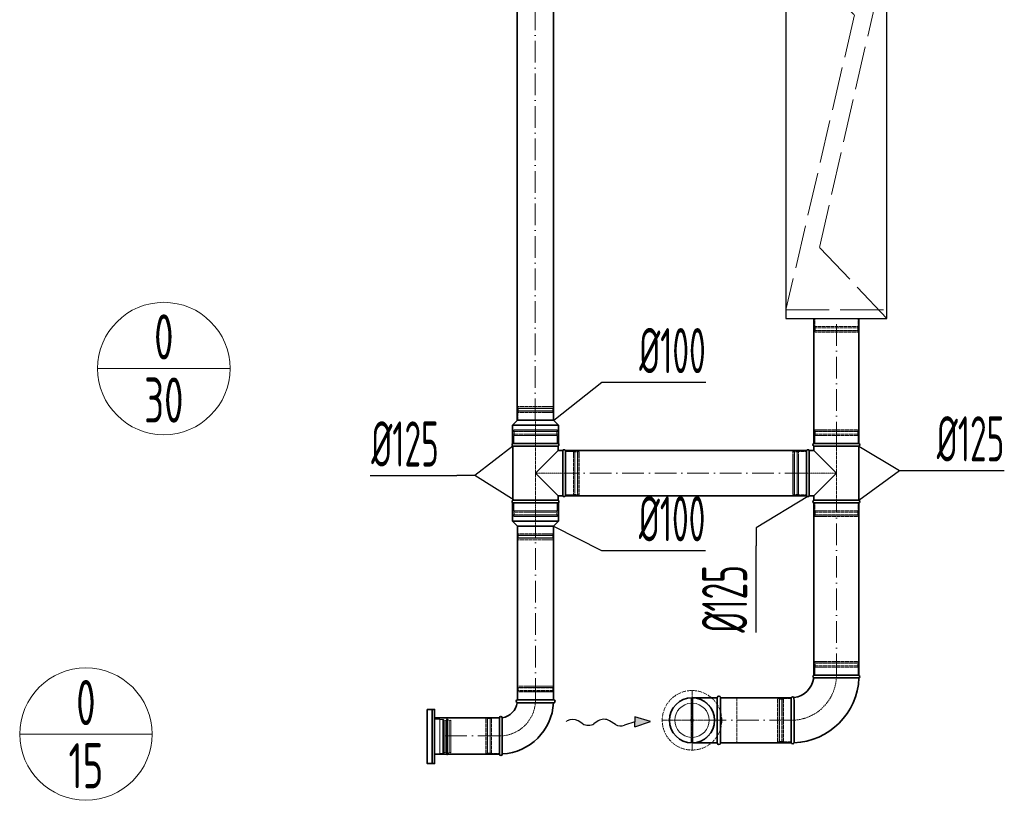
# Model space of a CAD drawing. Header units: millimetres. Extents: x -20688 to 44066, y -7315 to 67290.
# Tile 34 of 75: x 32996 to 35725, y 13188 to 15352. Entities that reach past the tile are written whole.
import ezdxf
from ezdxf.enums import TextEntityAlignment as Align

# ---------------------------------------------------------------- set-up
doc = ezdxf.new("R2010")
doc.units = ezdxf.units.MM
for name, pattern in [('ACAD_ISO02W100', [15, 12, -3]), ('ACAD_ISO10W100', [18, 12, -3, 0, -3]), ('phl_thick', [0])]:
    doc.linetypes.add(name, pattern=pattern)
for name, color, linetype, lineweight in [('VZT_05 ETA (ODVOD) - OBRYS', 6, 'Continuous', 35), ('VZT_06 ETA (ODVOD) - OSA', 6, 'ACAD_ISO10W100', 5), ('VZT_08 ETA (ODVOD) - SKRYTÉ', 6, 'ACAD_ISO02W100', 5), ('VZT_21 ZAŘÍZENÍ - OBRYS', 1, 'Continuous', 30), ('VZT_22 ZAŘÍZENÍ - DETAIL', 8, 'Continuous', 5), ('VZT_30 DISTRIBUČNÍ PRVKY - OBRYS', 1, 'Continuous', 35), ('VZT_31 DISTRIBUČNÍ PRVKY - OSA', 8, 'ACAD_ISO10W100', 5), ('VZT_32 DISTRIBUČNÍ PRVKY - DETAIL', 8, 'Continuous', 5), ('VZT_33 DISTRIBUČNÍ PRVKY - SKRYTÉ', 8, 'ACAD_ISO02W100', 5), ('VZT_50 POPIS - OBECNE', 7, 'Continuous', 13), ('VZT_52 POPIS - DISTRIBUCE', 7, 'Continuous', 5), ('VZT_60_KOTY - DIMENZE', 7, 'Continuous', 5)]:
    doc.layers.add(name, color=color, linetype=linetype, lineweight=lineweight)
doc.layers.add('VZT_07 ETA (ODVOD) - NETISK', color=8, linetype='ACAD_ISO02W100', lineweight=5, plot=False)
doc.styles.add('EVORA_125', font='isocp.shx', dxfattribs={"width": 0.6, "height": 125})
doc.styles.add('JS', font='isocp.shx', dxfattribs={"width": 0.6, "height": 125})

# ---------------------------------------------------------------- blocks, each defined once
blk = doc.blocks.new('*U38')
at = {"layer": 'VZT_31 DISTRIBUČNÍ PRVKY - OSA', "color": 0, "transparency": 16777216}
for p, q in [((0, 16.5), (0, 82.62)), ((-82.62, 0), (-16.5, 0)), ((16.5, 0), (82.62, 0)), ((0, -82.62), (0, -16.5))]:
    blk.add_line(p, q, dxfattribs=at)
at = {"layer": 'VZT_31 DISTRIBUČNÍ PRVKY - OSA', "color": 0, "linetype": 'Continuous', "transparency": 16777216}
for p, q in [((-8.25, 0), (8.25, 0)), ((0, -8.25), (0, 8.25))]:
    blk.add_line(p, q, dxfattribs=at)

msp = doc.modelspace()

# ---------------------------------------------------------------- linework, layer by layer
at = {"color": 8, "lineweight": 5}
for points in [[(34146, 13413.8), (34161, 13413.8), (34161, 13316.8), (34146, 13316.8)], [(34146, 13413.8), (34146, 13316.8)], [(34168.9, 13412.8), (34168.9, 13365.3)], [(34171.6, 13410.8), (34171.6, 13365.3)], [(34175.2, 13409.2), (34175.2, 13365.3)], [(34186.9, 13410), (34186.9, 13365.3)], [(34187.1, 13409), (34191, 13410.5), (34191, 13365.3)], [(34168.9, 13317.8), (34168.9, 13365.3)], [(34171.6, 13319.7), (34171.6, 13365.3)], [(34175.2, 13321.4), (34175.2, 13365.3)], [(34186.9, 13320.6), (34186.9, 13365.3)], [(34187.1, 13321.6), (34191, 13320.1), (34191, 13365.3)]]:
    msp.add_lwpolyline(points, dxfattribs=at)
for points in [[(34161, 13412.8), (34168.9, 13412.8, -0.291473), (34171.3, 13411.3, -0.291473)], [(34180.9, 13417.4), (34179.5, 13411.5, 0.058981), (34179.4, 13410.8), (34179.4, 13365.3)], [(34180.9, 13417.4), (34182.4, 13411.7, -0.060863), (34182.4, 13411), (34182.4, 13365.3)], [(34180.9, 13313.2), (34179.5, 13319.1, -0.058981), (34179.4, 13319.7), (34179.4, 13365.3)], [(34180.9, 13313.2), (34182.4, 13318.9, 0.060863), (34182.4, 13319.5), (34182.4, 13365.3)], [(34161, 13317.8), (34168.9, 13317.8, 0.291473), (34171.3, 13319.3, 0.291473)]]:
    msp.add_lwpolyline(points, format="xyb", dxfattribs=at)
for centre, radius, start, end in [((34174.8, 13413), 3.88, 207.4993, 276.6735), ((34181.6, 13400.9), 10.5, 59.7176, 127.8378), ((34174.8, 13317.5), 3.88, 83.3265, 152.5007), ((34181.6, 13329.6), 10.5, 232.1622, 300.2824)]:
    msp.add_arc(centre, radius, start, end, dxfattribs=at)
at = {"layer": 'VZT_05 ETA (ODVOD) - OBRYS'}
for p, q in [((34375.9, 14241.6), (34362.4, 14228.1)), ((34489.4, 14228.1), (34362.4, 14228.1)), ((34362.4, 14177.6), (34362.4, 14228.1)), ((34475.9, 14241.6), (34375.9, 14241.6)), ((34475.9, 14241.6), (34489.4, 14228.1)), ((34489.4, 14177.6), (34489.4, 14228.1)), ((34489.4, 14177.6), (34362.4, 14177.6)), ((34488.4, 14177.6), (34363.4, 14177.6)), ((34488.4, 14169.9), (34363.4, 14169.9)), ((34363.4, 14169.9), (34363.4, 14020.2)), ((34488.4, 14169.9), (34488.4, 14157.6)), ((35322.2, 14177.6), (35197.2, 14177.6)), ((35197.2, 14169.9), (35322.2, 14169.9)), ((35197.2, 14157.6), (35197.2, 14169.9)), ((35322.2, 14020.2), (35322.2, 14169.9)), ((34488.4, 14157.6), (34425.9, 14095.1)), ((34501.2, 14157.6), (34488.4, 14157.6)), ((34501.2, 14032.6), (34501.2, 14157.6)), ((34508.9, 14032.6), (34508.9, 14157.6)), ((35176.7, 14157.6), (35176.7, 14032.6)), ((35184.3, 14157.6), (35184.3, 14032.6)), ((35184.3, 14157.6), (35197.2, 14157.6)), ((35259.7, 14095.1), (35197.2, 14157.6)), ((34425.9, 14095.1), (34488.4, 14032.6)), ((35197.2, 14032.6), (35259.7, 14095.1)), ((34501.2, 14032.6), (34488.4, 14032.6)), ((34488.4, 14032.6), (34488.4, 14020.2)), ((35184.3, 14032.6), (35197.2, 14032.6)), ((35197.2, 14020.2), (35197.2, 14032.6)), ((34489.4, 14012.6), (34362.4, 14012.6)), ((34362.4, 14012.6), (34362.4, 13962.1)), ((34488.4, 14020.2), (34363.4, 14020.2)), ((34363.4, 14012.6), (34488.4, 14012.6)), ((34489.4, 14012.6), (34489.4, 13962.1)), ((35197.2, 14020.2), (35322.2, 14020.2)), ((35197.2, 14012.6), (35322.2, 14012.6)), ((34489.4, 13962.1), (34362.4, 13962.1)), ((34375.9, 13948.6), (34362.4, 13962.1)), ((34475.9, 13948.6), (34375.9, 13948.6)), ((34475.9, 13948.6), (34489.4, 13962.1)), ((35197.2, 13535.2), (35322.2, 13535.2)), ((34375.9, 13466.8), (34475.9, 13466.8)), ((34475.9, 13458.8), (34425.7, 13458.8)), ((35134.7, 13347.7), (35134.7, 13472.7)), ((34325.9, 13316.8), (34325.9, 13416.8)), ((34333.9, 13316.8), (34333.9, 13366.9))]:
    msp.add_line(p, q, dxfattribs=at)
at = {"layer": 'VZT_05 ETA (ODVOD) - OBRYS', "elevation": 0}
for points in [[(34375.3, 15881.5), (34375.3, 14241.6)], [(34475.3, 15881.5), (34475.3, 14241.6)]]:
    msp.add_lwpolyline(points, dxfattribs=at)
at = {"layer": 'VZT_05 ETA (ODVOD) - OBRYS'}
for points in [[(35197.2, 14523.4), (35197.2, 14177.6)], [(35322.2, 14523.4), (35322.2, 14177.6)], [(34508.9, 14157.6), (35176.7, 14157.6)], [(34508.9, 14032.6), (35176.7, 14032.6)], [(35197.2, 14012.6), (35197.2, 13535.2)], [(35322.2, 14012.6), (35322.2, 13535.2)], [(34375.9, 13948.6), (34375.9, 13466.8)], [(34475.9, 13948.6), (34475.9, 13466.8)], [(34929.5, 13472.7), (34859.5, 13472.7)], [(34929.5, 13472.7), (34929.5, 13347.7)], [(34938.5, 13472.7), (34938.5, 13347.7)], [(34938.5, 13472.7), (35134.7, 13472.7)], [(34146, 13416.8), (34325.9, 13416.8)], [(34929.5, 13347.7), (34859.5, 13347.7)], [(34938.5, 13347.7), (35134.7, 13347.7)], [(34146, 13316.8), (34325.9, 13316.8)]]:
    msp.add_lwpolyline(points, dxfattribs=at)
for centre, radius, start, end in [((34365, 14173.7), 4.17, 113.4678, 246.5322), ((34486.7, 14173.7), 4.17, 293.4678, 66.5322), ((35198.8, 14173.7), 4.17, 113.4678, 246.5322), ((35320.5, 14173.7), 4.17, 293.4678, 66.5322), ((34505, 14155.9), 4.17, 23.4678, 156.5322), ((35180.5, 14155.9), 4.17, 23.4678, 156.5322), ((34505, 14034.2), 4.17, 203.4678, 336.5322), ((35180.5, 14034.2), 4.17, 203.4678, 336.5322), ((34365, 14016.4), 4.17, 113.4678, 246.5322), ((34486.7, 14016.4), 4.17, 293.4678, 66.5322), ((35198.8, 14016.4), 4.17, 113.4678, 246.5322), ((35320.5, 14016.4), 4.17, 293.4678, 66.5322), ((35198.8, 13531.4), 4.17, 113.4678, 239.7019), ((35320.5, 13531.4), 4.17, 291.1072, 66.5322), ((35134.7, 13535.2), 62.5, 276.8302, 353.1698), ((35134.7, 13535.2), 187.5, 272.3607, 357.6393), ((34325.9, 13466.8), 50, 279.1478, 350.8522), ((34325.9, 13466.8), 150, 273.0572, 356.9428), ((34375.9, 13462.8), 4, 90, 260.8522), ((34475.9, 13462.8), 4, 270, 90), ((34859.5, 13410.2), 62.5, 90, 270), ((34934, 13472.7), 4.5, 0, 180), ((35138.5, 13471), 4.17, 30.2981, 156.5322), ((34329.9, 13416.8), 4, 9.1478, 180), ((34934, 13347.7), 4.5, 180, 0), ((35138.5, 13349.4), 4.17, 203.4678, 338.8928), ((34329.9, 13316.8), 4, 180, 0)]:
    msp.add_arc(centre, radius, start, end, dxfattribs=at)
for points, knots in [([(35196.7, 13527.8), (35196.7, 13527.8), (35198.3, 13527.7), (35204.4, 13527.7), (35208.9, 13527.7), (35220.3, 13527.6), (35227.1, 13527.6), (35242.1, 13527.6), (35250.2, 13527.5), (35266.6, 13527.5), (35274.7, 13527.5), (35289.9, 13527.5), (35296.8, 13527.5), (35308.6, 13527.5), (35313.3, 13527.5), (35319.9, 13527.5), (35321.8, 13527.5), (35322, 13527.5), (35322, 13527.5), (35322, 13527.5)], [0, 0, 0, 0, 24.235852, 24.235852, 48.531845, 48.531845, 73.024415, 73.024415, 97.570898, 97.570898, 122.078339, 122.078339, 146.53579, 146.53579, 170.957495, 170.957495, 195.359468, 195.359468, 197.168246, 197.168246, 197.168246, 197.168246]), ([(34375.2, 13458.8), (34375.2, 13458.8), (34376.3, 13458.8), (34380.8, 13458.8), (34384.3, 13458.8), (34393.2, 13458.8), (34398.5, 13458.8), (34410.5, 13458.8), (34416.9, 13458.8), (34424.2, 13458.8), (34425, 13458.8), (34425.7, 13458.8)], [157.874915, 157.874915, 157.874915, 157.874915, 176.103874, 176.103874, 195.460379, 195.460379, 215.101284, 215.101284, 234.82164, 234.82164, 237.034743, 237.034743, 237.034743, 237.034743]), ([(35142.1, 13473.1), (35142.1, 13473.1), (35142.1, 13473.1), (35142.1, 13472.8), (35142.1, 13472.4), (35142.1, 13471.4), (35142.1, 13470.6), (35142.2, 13467.5), (35142.2, 13464.3), (35142.2, 13455.4), (35142.2, 13449.2), (35142.3, 13435.1), (35142.3, 13427.3), (35142.3, 13411.1), (35142.4, 13402.8), (35142.4, 13387), (35142.4, 13379.5), (35142.4, 13366.3), (35142.4, 13360.7), (35142.4, 13353.8), (35142.4, 13351.6), (35142.4, 13348.6), (35142.4, 13347.8), (35142.4, 13347.8)], [197.067977, 197.067977, 197.067977, 197.067977, 201.792196, 201.792196, 209.190204, 209.190204, 218.040239, 218.040239, 237.760854, 237.760854, 262.206108, 262.206108, 286.831239, 286.831239, 311.323072, 311.323072, 335.946087, 335.946087, 360.704397, 360.704397, 377.088273, 377.088273, 394.105327, 394.105327, 394.105327, 394.105327]), ([(34333.9, 13366.9), (34333.9, 13373.3), (34333.9, 13379.6), (34333.9, 13391.7), (34333.8, 13397.3), (34333.8, 13406.8), (34333.8, 13410.6), (34333.8, 13415.8), (34333.8, 13417.3), (34333.8, 13417.4), (34333.8, 13417.4), (34333.8, 13417.4)], [78.71119, 78.71119, 78.71119, 78.71119, 97.804615, 97.804615, 117.523893, 117.523893, 137.264303, 137.264303, 156.831737, 156.831737, 157.874915, 157.874915, 157.874915, 157.874915])]:
    msp.add_open_spline(points, degree=3, knots=knots, dxfattribs=at)
at = {"layer": 'VZT_06 ETA (ODVOD) - OSA', "ltscale": 5, "elevation": 0}
msp.add_lwpolyline([(34425.3, 14241.6), (34425.3, 15881.5)], dxfattribs=at)
at = {"layer": 'VZT_06 ETA (ODVOD) - OSA', "ltscale": 5}
for points in [[(35259.7, 14177.6), (35259.7, 14523.4)], [(35176.7, 14095.1), (34508.9, 14095.1)], [(35259.7, 13535.2), (35259.7, 14012.6)], [(34425.9, 13466.8), (34425.9, 13948.6)], [(35134.7, 13410.2), (34938.5, 13410.2)], [(34325.9, 13366.8), (34146, 13366.8)]]:
    msp.add_lwpolyline(points, dxfattribs=at)
at = {"layer": 'VZT_06 ETA (ODVOD) - OSA', "ltscale": 0.3, "elevation": 0}
for points in [[(34425.9, 14177.6), (34425.9, 14241.6)], [(34425.9, 14012.6), (34425.9, 13948.6)]]:
    msp.add_lwpolyline(points, dxfattribs=at)
at = {"layer": 'VZT_06 ETA (ODVOD) - OSA', "ltscale": 0.3}
for points in [[(34508.9, 14095.1), (34425.9, 14095.1)], [(35176.7, 14095.1), (35259.7, 14095.1)], [(34859.5, 13482.7), (34859.5, 13410.2)], [(34787, 13410.2), (34859.5, 13410.2)], [(34859.5, 13410.2), (34938.5, 13410.2)], [(34859.5, 13410.2), (34859.5, 13337.7)]]:
    msp.add_lwpolyline(points, dxfattribs=at)
for points in [[(35259.7, 13535.2), (35259.7, 13535.2, -0.414214), (35134.7, 13410.2), (35134.7, 13410.2)], [(34425.9, 13466.8), (34425.9, 13466.8, -0.414214), (34325.9, 13366.8), (34325.9, 13366.8)]]:
    msp.add_lwpolyline(points, format="xyb", dxfattribs=at)
at = {"layer": 'VZT_07 ETA (ODVOD) - NETISK', "ltscale": 0.4}
for p, q in [((35199.7, 14523.4), (35199.7, 14501.4)), ((35319.7, 14523.4), (35319.7, 14501.4)), ((35320.7, 14497.9), (35198.7, 14497.9)), ((35198.7, 14497.9), (35198.7, 14497.4)), ((35320.7, 14497.4), (35198.7, 14497.4)), ((35320.7, 14490.4), (35198.7, 14490.4)), ((35198.7, 14490.4), (35198.7, 14489.9)), ((35320.7, 14489.9), (35198.7, 14489.9)), ((35319.7, 14501.4), (35199.7, 14501.4)), ((35319.7, 14489.4), (35199.7, 14489.4)), ((35199.7, 14489.4), (35199.7, 14485.4)), ((35200.7, 14501.4), (35200.7, 14497.9)), ((35200.7, 14497.4), (35200.7, 14490.4)), ((35200.7, 14489.9), (35200.7, 14489.4)), ((35318.7, 14501.4), (35318.7, 14497.9)), ((35318.7, 14497.4), (35318.7, 14490.4)), ((35318.7, 14489.9), (35318.7, 14489.4)), ((35319.7, 14489.4), (35319.7, 14485.4)), ((35320.7, 14497.9), (35320.7, 14497.4)), ((35320.7, 14490.4), (35320.7, 14489.9)), ((35319.7, 14485.4), (35199.7, 14485.4)), ((34375.9, 14275.1), (34475.9, 14275.1)), ((34375.9, 14275.1), (34375.9, 14274.6)), ((34375.9, 14274.6), (34475.9, 14274.6)), ((34376.9, 14279.6), (34474.9, 14279.6)), ((34376.9, 14279.6), (34376.9, 14275.6)), ((34376.9, 14275.6), (34474.9, 14275.6)), ((34377.9, 14275.6), (34377.9, 14275.1)), ((34377.9, 14274.6), (34377.9, 14267.6)), ((34473.9, 14275.6), (34473.9, 14275.1)), ((34473.9, 14274.6), (34473.9, 14267.6)), ((34474.9, 14279.6), (34474.9, 14275.6)), ((34475.9, 14275.1), (34475.9, 14274.6)), ((34375.9, 14267.6), (34475.9, 14267.6)), ((34375.9, 14267.6), (34375.9, 14267.1)), ((34375.9, 14267.1), (34475.9, 14267.1)), ((34376.9, 14263.6), (34474.9, 14263.6)), ((34376.9, 14263.6), (34376.9, 14241.6)), ((34377.9, 14267.1), (34377.9, 14263.6)), ((34473.9, 14267.1), (34473.9, 14263.6)), ((34474.9, 14263.6), (34474.9, 14241.6)), ((34475.9, 14267.6), (34475.9, 14267.1)), ((34485.9, 14215.6), (34365.9, 14215.6)), ((34365.9, 14211.6), (34365.9, 14215.6)), ((34485.9, 14211.6), (34485.9, 14215.6)), ((35199.7, 14215.6), (35319.7, 14215.6)), ((35199.7, 14215.6), (35199.7, 14211.6)), ((35319.7, 14215.6), (35319.7, 14211.6)), ((34486.9, 14211.1), (34364.9, 14211.1)), ((34364.9, 14210.6), (34364.9, 14211.1)), ((34486.9, 14210.6), (34364.9, 14210.6)), ((34486.9, 14203.6), (34364.9, 14203.6)), ((34364.9, 14203.1), (34364.9, 14203.6)), ((34486.9, 14203.1), (34364.9, 14203.1)), ((34485.9, 14211.6), (34365.9, 14211.6)), ((34485.9, 14199.6), (34365.9, 14199.6)), ((34365.9, 14177.6), (34365.9, 14199.6)), ((34366.9, 14211.1), (34366.9, 14211.6)), ((34366.9, 14203.6), (34366.9, 14210.6)), ((34366.9, 14199.6), (34366.9, 14203.1)), ((34484.9, 14211.1), (34484.9, 14211.6)), ((34484.9, 14203.6), (34484.9, 14210.6)), ((34484.9, 14199.6), (34484.9, 14203.1)), ((34485.9, 14177.6), (34485.9, 14199.6)), ((34486.9, 14210.6), (34486.9, 14211.1)), ((34486.9, 14203.1), (34486.9, 14203.6)), ((35198.7, 14211.1), (35320.7, 14211.1)), ((35198.7, 14211.1), (35198.7, 14210.6)), ((35198.7, 14210.6), (35320.7, 14210.6)), ((35198.7, 14203.6), (35320.7, 14203.6)), ((35198.7, 14203.6), (35198.7, 14203.1)), ((35198.7, 14203.1), (35320.7, 14203.1)), ((35199.7, 14211.6), (35319.7, 14211.6)), ((35199.7, 14199.6), (35319.7, 14199.6)), ((35199.7, 14199.6), (35199.7, 14177.6)), ((35200.7, 14211.6), (35200.7, 14211.1)), ((35200.7, 14210.6), (35200.7, 14203.6)), ((35200.7, 14203.1), (35200.7, 14199.6)), ((35318.7, 14211.6), (35318.7, 14211.1)), ((35318.7, 14210.6), (35318.7, 14203.6)), ((35318.7, 14203.1), (35318.7, 14199.6)), ((35319.7, 14199.6), (35319.7, 14177.6)), ((35320.7, 14211.1), (35320.7, 14210.6)), ((35320.7, 14203.6), (35320.7, 14203.1)), ((34508.9, 14155.1), (34530.9, 14155.1)), ((34530.9, 14035.1), (34530.9, 14155.1)), ((34530.9, 14154.1), (34534.4, 14154.1)), ((34534.4, 14034.1), (34534.4, 14156.1)), ((34534.4, 14156.1), (34534.9, 14156.1)), ((34534.9, 14034.1), (34534.9, 14156.1)), ((34534.9, 14154.1), (34541.9, 14154.1)), ((34541.9, 14034.1), (34541.9, 14156.1)), ((34541.9, 14156.1), (34542.4, 14156.1)), ((34542.4, 14034.1), (34542.4, 14156.1)), ((34542.4, 14154.1), (34542.9, 14154.1)), ((34542.9, 14035.1), (34542.9, 14155.1)), ((34542.9, 14155.1), (34546.9, 14155.1)), ((34546.9, 14035.1), (34546.9, 14155.1)), ((35138.7, 14155.1), (35138.7, 14035.1)), ((35142.7, 14155.1), (35138.7, 14155.1)), ((35142.7, 14155.1), (35142.7, 14035.1)), ((35143.2, 14154.1), (35142.7, 14154.1)), ((35143.2, 14156.1), (35143.2, 14034.1)), ((35143.7, 14156.1), (35143.2, 14156.1)), ((35143.7, 14156.1), (35143.7, 14034.1)), ((35150.7, 14154.1), (35143.7, 14154.1)), ((35150.7, 14156.1), (35150.7, 14034.1)), ((35151.2, 14156.1), (35150.7, 14156.1)), ((35151.2, 14156.1), (35151.2, 14034.1)), ((35154.7, 14154.1), (35151.2, 14154.1)), ((35154.7, 14155.1), (35154.7, 14035.1)), ((35176.7, 14155.1), (35154.7, 14155.1)), ((34508.9, 14035.1), (34530.9, 14035.1)), ((34530.9, 14036.1), (34534.4, 14036.1)), ((34534.4, 14034.1), (34534.9, 14034.1)), ((34534.9, 14036.1), (34541.9, 14036.1)), ((34541.9, 14034.1), (34542.4, 14034.1)), ((34542.4, 14036.1), (34542.9, 14036.1)), ((34542.9, 14035.1), (34546.9, 14035.1)), ((35142.7, 14035.1), (35138.7, 14035.1)), ((35143.2, 14036.1), (35142.7, 14036.1)), ((35143.7, 14034.1), (35143.2, 14034.1)), ((35150.7, 14036.1), (35143.7, 14036.1)), ((35151.2, 14034.1), (35150.7, 14034.1)), ((35154.7, 14036.1), (35151.2, 14036.1)), ((35176.7, 14035.1), (35154.7, 14035.1)), ((34365.9, 13990.6), (34365.9, 14012.6)), ((34485.9, 13990.6), (34485.9, 14012.6)), ((35199.7, 14012.6), (35199.7, 13990.6)), ((35319.7, 14012.6), (35319.7, 13990.6)), ((34486.9, 13987.1), (34364.9, 13987.1)), ((34364.9, 13986.6), (34364.9, 13987.1)), ((34486.9, 13986.6), (34364.9, 13986.6)), ((34486.9, 13979.6), (34364.9, 13979.6)), ((34364.9, 13979.1), (34364.9, 13979.6)), ((34486.9, 13979.1), (34364.9, 13979.1)), ((34485.9, 13990.6), (34365.9, 13990.6)), ((34485.9, 13978.6), (34365.9, 13978.6)), ((34365.9, 13974.6), (34365.9, 13978.6)), ((34485.9, 13974.6), (34365.9, 13974.6)), ((34366.9, 13987.1), (34366.9, 13990.6)), ((34366.9, 13979.6), (34366.9, 13986.6)), ((34366.9, 13978.6), (34366.9, 13979.1)), ((34484.9, 13987.1), (34484.9, 13990.6)), ((34484.9, 13979.6), (34484.9, 13986.6)), ((34484.9, 13978.6), (34484.9, 13979.1)), ((34485.9, 13974.6), (34485.9, 13978.6)), ((34486.9, 13986.6), (34486.9, 13987.1)), ((34486.9, 13979.1), (34486.9, 13979.6)), ((35198.7, 13987.1), (35320.7, 13987.1)), ((35198.7, 13987.1), (35198.7, 13986.6)), ((35198.7, 13986.6), (35320.7, 13986.6)), ((35198.7, 13979.6), (35320.7, 13979.6)), ((35198.7, 13979.6), (35198.7, 13979.1)), ((35198.7, 13979.1), (35320.7, 13979.1)), ((35199.7, 13990.6), (35319.7, 13990.6)), ((35199.7, 13978.6), (35319.7, 13978.6)), ((35199.7, 13978.6), (35199.7, 13974.6)), ((35199.7, 13974.6), (35319.7, 13974.6)), ((35200.7, 13990.6), (35200.7, 13987.1)), ((35200.7, 13986.6), (35200.7, 13979.6)), ((35200.7, 13979.1), (35200.7, 13978.6)), ((35318.7, 13990.6), (35318.7, 13987.1)), ((35318.7, 13986.6), (35318.7, 13979.6)), ((35318.7, 13979.1), (35318.7, 13978.6)), ((35319.7, 13978.6), (35319.7, 13974.6)), ((35320.7, 13987.1), (35320.7, 13986.6)), ((35320.7, 13979.6), (35320.7, 13979.1)), ((34376.9, 13926.6), (34376.9, 13948.6)), ((34474.9, 13926.6), (34474.9, 13948.6)), ((34375.9, 13923.1), (34475.9, 13923.1)), ((34375.9, 13922.6), (34375.9, 13923.1)), ((34375.9, 13922.6), (34475.9, 13922.6)), ((34375.9, 13915.6), (34475.9, 13915.6)), ((34375.9, 13915.1), (34375.9, 13915.6)), ((34375.9, 13915.1), (34475.9, 13915.1)), ((34376.9, 13926.6), (34474.9, 13926.6)), ((34377.9, 13923.1), (34377.9, 13926.6)), ((34377.9, 13915.6), (34377.9, 13922.6)), ((34377.9, 13914.6), (34377.9, 13915.1)), ((34473.9, 13923.1), (34473.9, 13926.6)), ((34473.9, 13915.6), (34473.9, 13922.6)), ((34473.9, 13914.6), (34473.9, 13915.1)), ((34475.9, 13922.6), (34475.9, 13923.1)), ((34475.9, 13915.1), (34475.9, 13915.6)), ((34376.9, 13914.6), (34474.9, 13914.6)), ((34376.9, 13910.6), (34376.9, 13914.6)), ((34376.9, 13910.6), (34474.9, 13910.6)), ((34474.9, 13910.6), (34474.9, 13914.6)), ((35198.7, 13568.7), (35320.7, 13568.7)), ((35198.7, 13568.2), (35198.7, 13568.7)), ((35198.7, 13568.2), (35320.7, 13568.2)), ((35198.7, 13561.2), (35320.7, 13561.2)), ((35198.7, 13560.7), (35198.7, 13561.2)), ((35198.7, 13560.7), (35320.7, 13560.7)), ((35199.7, 13573.2), (35319.7, 13573.2)), ((35199.7, 13569.2), (35199.7, 13573.2)), ((35199.7, 13569.2), (35319.7, 13569.2)), ((35200.7, 13568.7), (35200.7, 13569.2)), ((35200.7, 13561.2), (35200.7, 13568.2)), ((35200.7, 13557.2), (35200.7, 13560.7)), ((35318.7, 13568.7), (35318.7, 13569.2)), ((35318.7, 13561.2), (35318.7, 13568.2)), ((35318.7, 13557.2), (35318.7, 13560.7)), ((35319.7, 13569.2), (35319.7, 13573.2)), ((35320.7, 13568.2), (35320.7, 13568.7)), ((35320.7, 13560.7), (35320.7, 13561.2)), ((35199.7, 13557.2), (35319.7, 13557.2)), ((35199.7, 13535.2), (35199.7, 13557.2)), ((35319.7, 13535.2), (35319.7, 13557.2)), ((34475.9, 13500.3), (34375.9, 13500.3)), ((34375.9, 13500.3), (34375.9, 13499.8)), ((34475.9, 13499.8), (34375.9, 13499.8)), ((34475.9, 13492.8), (34375.9, 13492.8)), ((34375.9, 13492.8), (34375.9, 13492.3)), ((34475.9, 13492.3), (34375.9, 13492.3)), ((34474.9, 13504.8), (34376.9, 13504.8)), ((34376.9, 13504.8), (34376.9, 13500.8)), ((34474.9, 13500.8), (34376.9, 13500.8)), ((34474.9, 13488.8), (34376.9, 13488.8)), ((34376.9, 13488.8), (34376.9, 13466.8)), ((34377.9, 13500.8), (34377.9, 13500.3)), ((34377.9, 13499.8), (34377.9, 13492.8)), ((34377.9, 13492.3), (34377.9, 13488.8)), ((34473.9, 13500.8), (34473.9, 13500.3)), ((34473.9, 13499.8), (34473.9, 13492.8)), ((34473.9, 13492.3), (34473.9, 13488.8)), ((34474.9, 13504.8), (34474.9, 13500.8)), ((34474.9, 13488.8), (34474.9, 13466.8)), ((34475.9, 13500.3), (34475.9, 13499.8)), ((34475.9, 13492.8), (34475.9, 13492.3)), ((35096.7, 13350.2), (35096.7, 13470.2)), ((35100.7, 13470.2), (35096.7, 13470.2)), ((35100.7, 13350.2), (35100.7, 13470.2)), ((35101.2, 13469.2), (35100.7, 13469.2)), ((35101.2, 13349.2), (35101.2, 13471.2)), ((35101.7, 13471.2), (35101.2, 13471.2)), ((35101.7, 13349.2), (35101.7, 13471.2)), ((35108.7, 13469.2), (35101.7, 13469.2)), ((35108.7, 13349.2), (35108.7, 13471.2)), ((35109.2, 13471.2), (35108.7, 13471.2)), ((35109.2, 13349.2), (35109.2, 13471.2)), ((35112.7, 13469.2), (35109.2, 13469.2)), ((35112.7, 13350.2), (35112.7, 13470.2)), ((35134.7, 13470.2), (35112.7, 13470.2)), ((34287.9, 13317.8), (34287.9, 13415.8)), ((34291.9, 13415.8), (34287.9, 13415.8)), ((34291.9, 13317.8), (34291.9, 13415.8)), ((34292.4, 13414.8), (34291.9, 13414.8)), ((34292.4, 13316.8), (34292.4, 13416.8)), ((34292.9, 13416.8), (34292.4, 13416.8)), ((34292.9, 13316.8), (34292.9, 13416.8)), ((34299.9, 13414.8), (34292.9, 13414.8)), ((34299.9, 13316.8), (34299.9, 13416.8)), ((34300.4, 13416.8), (34299.9, 13416.8)), ((34300.4, 13316.8), (34300.4, 13416.8)), ((34303.9, 13414.8), (34300.4, 13414.8)), ((34303.9, 13317.8), (34303.9, 13415.8)), ((34325.9, 13415.8), (34303.9, 13415.8)), ((35100.7, 13350.2), (35096.7, 13350.2)), ((35101.2, 13351.2), (35100.7, 13351.2)), ((35101.7, 13349.2), (35101.2, 13349.2)), ((35108.7, 13351.2), (35101.7, 13351.2)), ((35109.2, 13349.2), (35108.7, 13349.2)), ((35112.7, 13351.2), (35109.2, 13351.2)), ((35134.7, 13350.2), (35112.7, 13350.2)), ((34291.9, 13317.8), (34287.9, 13317.8)), ((34292.4, 13318.8), (34291.9, 13318.8)), ((34292.9, 13316.8), (34292.4, 13316.8)), ((34299.9, 13318.8), (34292.9, 13318.8)), ((34300.4, 13316.8), (34299.9, 13316.8)), ((34303.9, 13318.8), (34300.4, 13318.8)), ((34325.9, 13317.8), (34303.9, 13317.8))]:
    msp.add_line(p, q, dxfattribs=at)
for points in [[(34425.9, 14177.6), (34425.9, 14012.6)], [(35259.7, 14012.6), (35259.7, 14177.6)], [(34938.5, 13472.7), (34983.5, 13472.7), (34983.5, 13347.7), (34938.5, 13347.7)]]:
    msp.add_lwpolyline(points, dxfattribs=at)
at = {"layer": 'VZT_08 ETA (ODVOD) - SKRYTÉ', "ltscale": 2}
msp.add_arc((34859.5, 13410.2), 62.5, 270, 90, dxfattribs=at)
at = {"layer": 'VZT_21 ZAŘÍZENÍ - OBRYS', "elevation": 0}
msp.add_lwpolyline([(35399.7, 14523.4), (35399.7, 16023.4), (35119.7, 16023.4), (35119.7, 14523.4)], close=True, dxfattribs=at)
at = {"layer": 'VZT_22 ZAŘÍZENÍ - DETAIL', "linetype": 'ACAD_ISO02W100', "lineweight": 5, "ltscale": 10, "elevation": 0}
for points in [[(35119.7, 15559.6), (35309.8, 15365), (35119.7, 14547.3)], [(35399.7, 14523.4), (35212.5, 14720.8), (35399.7, 15539.1)], [(35119.7, 14547.3), (35399.7, 14547.3)]]:
    msp.add_lwpolyline(points, dxfattribs=at)
at = {"layer": 'VZT_30 DISTRIBUČNÍ PRVKY - OBRYS'}
msp.add_lwpolyline([(34126, 13440.3), (34126, 13290.3), (34146, 13290.3), (34146, 13440.3)], close=True, dxfattribs=at)
msp.add_lwpolyline([(34139.3, 13290.3), (34139.3, 13440.3)], dxfattribs=at)
msp.add_circle((34859.5, 13410.2), 62.5, dxfattribs=at)
at = {"layer": 'VZT_32 DISTRIBUČNÍ PRVKY - DETAIL'}
for points in [[(34857.5, 13472.7), (34857.5, 13413.7)], [(34861.5, 13472.7), (34861.5, 13413.7)], [(34857.5, 13406.7), (34857.5, 13347.7)], [(34861.5, 13406.7), (34861.5, 13347.7)]]:
    msp.add_lwpolyline(points, dxfattribs=at)
for radius in [4, 2]:
    msp.add_circle((34859.5, 13410.2), radius, dxfattribs=at)
for start, end in [(92.4132, 267.5868), (272.4132, 87.5868)]:
    msp.add_arc((34859.5, 13410.2), 47.5, start, end, dxfattribs=at)
at = {"layer": 'VZT_33 DISTRIBUČNÍ PRVKY - SKRYTÉ'}
msp.add_circle((34859.5, 13410.2), 82.5, dxfattribs=at)
at = {"layer": 'VZT_50 POPIS - OBECNE'}
msp.add_line((34513.7, 13408.6), (34510.6, 13406.7), dxfattribs=at)
at = {"layer": 'VZT_50 POPIS - OBECNE', "color": 0, "lineweight": -2}
for p, q in [((34556.8, 13400.3), (34543.8, 13408.5)), ((34599.7, 13408.7), (34587.8, 13400.7)), ((34647.2, 13398.7), (34630.7, 13409.1)), ((34701.2, 13406.1), (34672.6, 13396.4)), ((34744.2, 13406.7), (34701.1, 13420.1)), ((34701.1, 13420.1), (34701.2, 13406.1)), ((34701.4, 13392.2), (34701.2, 13406.1)), ((34701.4, 13392.2), (34744.2, 13406.7))]:
    msp.add_line(p, q, dxfattribs=at)
for centre, start_param, end_param in [((34528.5, 13398.9), 0.766537, 2.320574), ((34572.2, 13409.8), 3.908129, 5.516649), ((34615.3, 13399.6), 0.766537, 2.375056), ((34662.6, 13408.2), 3.908129, 5.191299)]:
    msp.add_ellipse(centre, major_axis=(21.5, 0.3), ratio=0.625, start_param=start_param, end_param=end_param, dxfattribs=at)
msp.add_solid([(34701.4, 13392.2), (34701.1, 13420.1), (34744.2, 13406.7)], dxfattribs=at)
at = {"layer": 'VZT_52 POPIS - DISTRIBUCE'}
for p, q in [((33212.5, 14385.1), (33579.3, 14385.1)), ((32996.5, 13371.9), (33363.2, 13371.9))]:
    msp.add_line(p, q, dxfattribs=at)
for centre in [(33395.9, 14385.1), (33179.9, 13371.9)]:
    msp.add_circle(centre, 183.4, dxfattribs=at)
at = {"layer": 'VZT_60_KOTY - DIMENZE', "linetype": 'ByBlock', "lineweight": -2}
for p, q in [((34609.9, 14347.2), (34659.9, 14347.2)), ((34257.8, 14088.5), (34207.8, 14088.5)), ((35434.3, 14102.7), (35484.3, 14102.7)), ((35037.4, 13943.7), (35037.4, 13893.7)), ((34608.9, 13881.2), (34658.9, 13881.2))]:
    msp.add_line(p, q, dxfattribs=at)
at = {"layer": 'VZT_60_KOTY - DIMENZE', "linetype": 'ByBlock', "lineweight": -2, "elevation": 0}
for points in [[(34476.9, 14241.6), (34609.9, 14347.2)], [(34609.9, 14347.2), (34609.9, 14347.2)], [(34609.9, 14347.2), (34609.9, 14347.2)], [(34659.9, 14347.2), (34897.5, 14347.2)], [(34475.9, 13948.6), (34608.9, 13881.2)], [(34608.9, 13881.2), (34608.9, 13881.2)], [(34608.9, 13881.2), (34608.9, 13881.2)], [(34658.9, 13881.2), (34896.5, 13881.2)]]:
    msp.add_lwpolyline(points, dxfattribs=at)
at = {"layer": 'VZT_60_KOTY - DIMENZE', "linetype": 'ByBlock', "lineweight": -2}
for points in [[(34363.4, 14169.9), (34257.8, 14088.5)], [(35322.2, 14169.9), (35434.3, 14102.7)], [(33967.2, 14088.5), (34207.8, 14088.5)], [(34366.7, 14020.2), (34257.8, 14088.5)], [(35322.2, 14020.2), (35434.3, 14102.7)], [(35434.3, 14102.7), (35434.3, 14102.7)], [(35484.3, 14102.7), (35724.9, 14102.7)], [(35180.5, 14030.1), (35037.4, 13943.7)], [(35037.4, 13653.1), (35037.4, 13893.7)]]:
    msp.add_lwpolyline(points, dxfattribs=at)

# ---------------------------------------------------------------- block references
at = {"layer": 'VZT_31 DISTRIBUČNÍ PRVKY - OSA', "rotation": 270}
msp.add_blockref('*U38', (34859.5, 13410.2), dxfattribs=at)

# ---------------------------------------------------------------- texts
at = {"layer": 'VZT_52 POPIS - DISTRIBUCE', "ltscale": 50, "style": 'JS', "width": 0.7}
for s, p in [('0', (33395.9, 14472.6)), ('30', (33395.9, 14297.6)), ('0', (33179.9, 13459.4)), ('15', (33179.9, 13284.4))]:
    msp.add_text(s, height=125, dxfattribs=at).set_placement(p, align=Align.MIDDLE_CENTER)
at = {"layer": 'VZT_60_KOTY - DIMENZE', "linetype": 'phl_thick', "char_height": 125, "attachment_point": 3, "style": 'EVORA_125'}
for s, insert in [('%%C100', (34897.5, 14497.2)), ('%%C125', (34157.8, 14238.5)), ('%%C125', (35724.9, 14252.7)), ('%%C100', (34896.5, 14031.2))]:
    msp.add_mtext(s, dxfattribs=dict(at, insert=insert))
at = {"layer": 'VZT_60_KOTY - DIMENZE', "linetype": 'phl_thick', "insert": (34887.4, 13653.1), "char_height": 125, "attachment_point": 1, "rotation": 90, "style": 'EVORA_125'}
msp.add_mtext('%%C125', dxfattribs=at)

doc.saveas('drawing.dxf')
